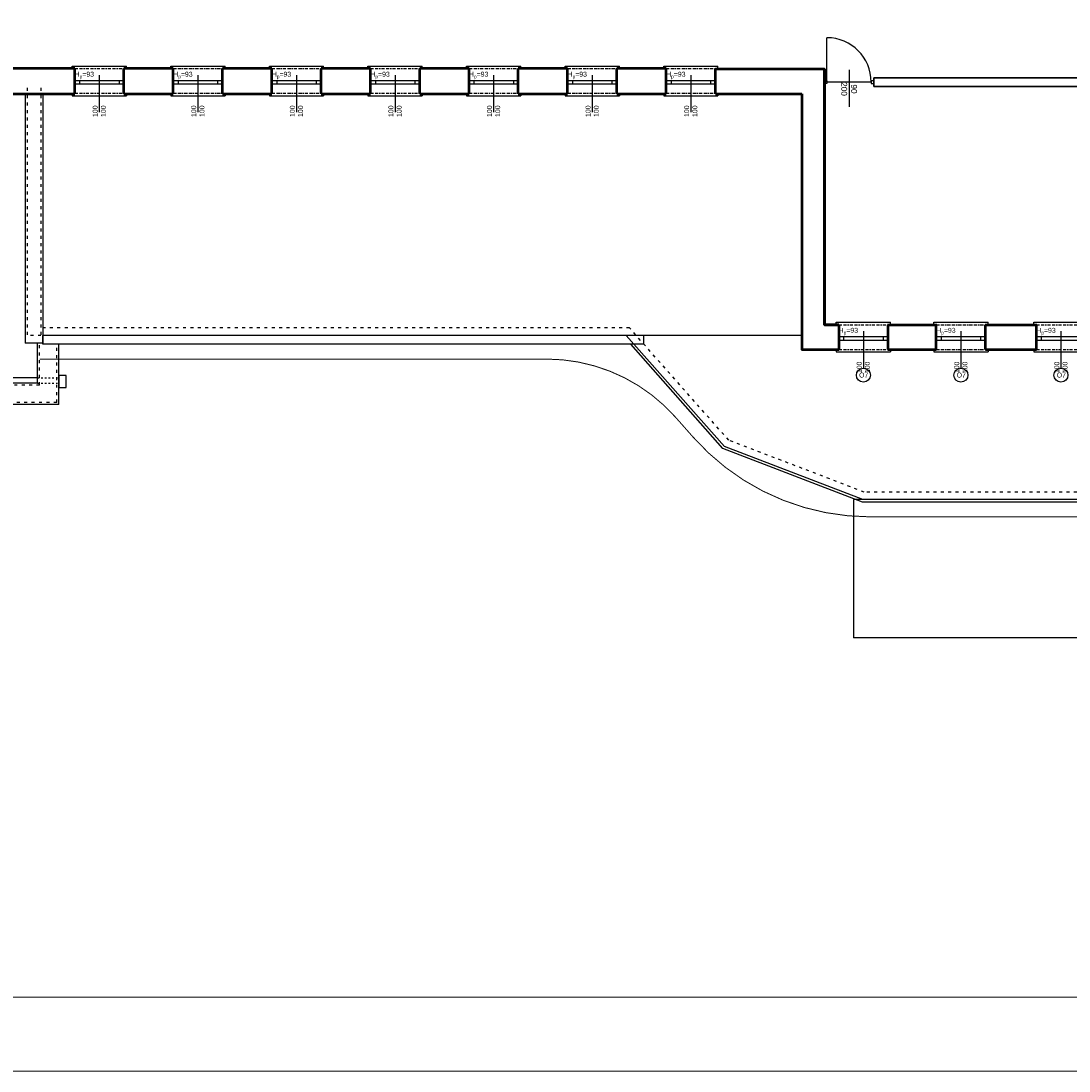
# Model space of a CAD drawing. Header units: millimetres. Extents: x -12988 to 25758, y 6227 to 71097.
# Tile 4 of 28: x 4317 to 6444, y 15637 to 17766. Entities that reach past the tile are written whole.
import ezdxf

# ---------------------------------------------------------------- set-up
doc = ezdxf.new("R2010")
doc.units = ezdxf.units.MM
for name, pattern in [('ACAD_ISO03W100', [30, 12, -18]), ('BORDER', [44.45, 12.7, -6.35, 12.7, -6.35, 0, -6.35]), ('DASHED', [0.75, 0.5, -0.25])]:
    doc.linetypes.add(name, pattern=pattern)
for name, color, linetype in [('! DRZWI', 30, 'Continuous'), ('! OKNA 1-2', 2, 'Continuous'), ('!DRZWI NOWE', 4, 'Continuous'), ('!OKNA 2-2', 2, 'BORDER'), ('A-x-ab', 1, 'Continuous'), ('A-x-blendy', 95, 'Continuous'), ('A-x-rynny', 7, 'Continuous'), ('A-x-v', 1, 'Continuous')]:
    doc.layers.add(name, color=color, linetype=linetype)
for name, color, linetype, lineweight in [('!1 OBRYS ŚCIAN WEW-ZEW', 13, 'Continuous', 50), ('!1 ŚCIANY DZIAŁOWE', 113, 'Continuous', 35), ('!RAMKA', 200, 'Continuous', 0)]:
    doc.layers.add(name, color=color, linetype=linetype, lineweight=lineweight)
doc.styles.get("Standard").update_dxf_attribs({"font": 'arial.ttf'})

msp = doc.modelspace()

# ---------------------------------------------------------------- linework, layer by layer
at = {"layer": '! DRZWI', "ltscale": 0.5}
for p, q in [((5952.385, 17642.35), (5952.385, 17732.35)), ((5997.361, 17667.389), (5997.434, 17592.389)), ((5947.385, 17644.85), (5952.385, 17644.85)), ((5952.385, 17639.85), (5947.385, 17639.85)), ((5952.385, 17644.85), (5952.385, 17639.85)), ((6042.385, 17642.35), (5952.385, 17642.35)), ((6047.385, 17644.85), (6042.385, 17644.85)), ((6042.385, 17644.85), (6042.385, 17639.85)), ((6042.385, 17639.85), (6047.385, 17639.85))]:
    msp.add_line(p, q, dxfattribs=at)
msp.add_arc((5952.385, 17642.35), 90, 0, 90, dxfattribs=at)
at = {"layer": '! OKNA 1-2', "ltscale": 0.5}
for p, q in [((4421.385, 17669.755), (4421.385, 17674.755)), ((4421.385, 17674.755), (4531.385, 17674.755)), ((4531.385, 17669.755), (4531.385, 17674.755)), ((4621.385, 17669.755), (4621.385, 17674.755)), ((4621.385, 17674.755), (4731.385, 17674.755)), ((4731.385, 17669.755), (4731.385, 17674.755)), ((4821.385, 17669.755), (4821.385, 17674.755)), ((4821.385, 17674.755), (4931.385, 17674.755)), ((4931.385, 17669.755), (4931.385, 17674.755)), ((5021.385, 17669.755), (5021.385, 17674.755)), ((5021.385, 17674.755), (5131.385, 17674.755)), ((5131.385, 17669.755), (5131.385, 17674.755)), ((5221.385, 17669.755), (5221.385, 17674.755)), ((5221.385, 17674.755), (5331.385, 17674.755)), ((5331.385, 17669.755), (5331.385, 17674.755)), ((5421.385, 17669.755), (5421.385, 17674.755)), ((5421.385, 17674.755), (5531.385, 17674.755)), ((5531.385, 17669.755), (5531.385, 17674.755)), ((5621.385, 17669.755), (5621.385, 17674.755)), ((5621.385, 17674.755), (5731.385, 17674.755)), ((5731.385, 17669.755), (5731.385, 17674.755)), ((4476.385, 17656.755), (4476.385, 17581.755)), ((4676.385, 17656.755), (4676.385, 17581.755)), ((4876.385, 17656.755), (4876.385, 17581.755)), ((5076.385, 17656.755), (5076.385, 17581.755)), ((5276.385, 17656.755), (5276.385, 17581.755)), ((5476.385, 17656.755), (5476.385, 17581.755)), ((5676.385, 17656.755), (5676.385, 17581.755)), ((4426.385, 17645.755), (4526.385, 17645.755)), ((4426.385, 17638.755), (4526.385, 17638.755)), ((4436.385, 17645.755), (4436.385, 17638.755)), ((4516.385, 17645.755), (4516.385, 17638.755)), ((4626.385, 17645.755), (4726.385, 17645.755)), ((4626.385, 17638.755), (4726.385, 17638.755)), ((4636.385, 17645.755), (4636.385, 17638.755)), ((4716.385, 17645.755), (4716.385, 17638.755)), ((4826.385, 17645.755), (4926.385, 17645.755)), ((4826.385, 17638.755), (4926.385, 17638.755)), ((4836.385, 17645.755), (4836.385, 17638.755)), ((4916.385, 17645.755), (4916.385, 17638.755)), ((5026.385, 17645.755), (5126.385, 17645.755)), ((5026.385, 17638.755), (5126.385, 17638.755)), ((5036.385, 17645.755), (5036.385, 17638.755)), ((5116.385, 17645.755), (5116.385, 17638.755)), ((5226.385, 17645.755), (5326.385, 17645.755)), ((5226.385, 17638.755), (5326.385, 17638.755)), ((5236.385, 17645.755), (5236.385, 17638.755)), ((5316.385, 17645.755), (5316.385, 17638.755)), ((5426.385, 17645.755), (5526.385, 17645.755)), ((5426.385, 17638.755), (5526.385, 17638.755)), ((5436.385, 17645.755), (5436.385, 17638.755)), ((5516.385, 17645.755), (5516.385, 17638.755)), ((5626.385, 17645.755), (5726.385, 17645.755)), ((5626.385, 17638.755), (5726.385, 17638.755)), ((5636.385, 17645.755), (5636.385, 17638.755)), ((5716.385, 17645.755), (5716.385, 17638.755)), ((4421.385, 17619.755), (4421.385, 17614.755)), ((4421.385, 17614.755), (4531.385, 17614.755)), ((4531.385, 17619.755), (4531.385, 17614.755)), ((4621.385, 17619.755), (4621.385, 17614.755)), ((4621.385, 17614.755), (4731.385, 17614.755)), ((4731.385, 17619.755), (4731.385, 17614.755)), ((4821.385, 17619.755), (4821.385, 17614.755)), ((4821.385, 17614.755), (4931.385, 17614.755)), ((4931.385, 17619.755), (4931.385, 17614.755)), ((5021.385, 17619.755), (5021.385, 17614.755)), ((5021.385, 17614.755), (5131.385, 17614.755)), ((5131.385, 17619.755), (5131.385, 17614.755)), ((5221.385, 17619.755), (5221.385, 17614.755)), ((5221.385, 17614.755), (5331.385, 17614.755)), ((5331.385, 17619.755), (5331.385, 17614.755)), ((5421.385, 17619.755), (5421.385, 17614.755)), ((5421.385, 17614.755), (5531.385, 17614.755)), ((5531.385, 17619.755), (5531.385, 17614.755)), ((5621.385, 17619.755), (5621.385, 17614.755)), ((5621.385, 17614.755), (5731.385, 17614.755)), ((5731.385, 17619.755), (5731.385, 17614.755)), ((5971.385, 17150.345), (5971.385, 17155.345)), ((5971.385, 17155.345), (6081.385, 17155.345)), ((6081.385, 17150.345), (6081.385, 17155.345)), ((6169.385, 17150.345), (6169.385, 17155.345)), ((6169.385, 17155.345), (6279.385, 17155.345)), ((6279.385, 17150.345), (6279.385, 17155.345)), ((6372.385, 17150.345), (6372.385, 17155.345)), ((6372.385, 17155.345), (6482.385, 17155.345)), ((5976.385, 17126.345), (6076.385, 17126.345)), ((5986.385, 17126.345), (5986.385, 17119.345)), ((6026.385, 17137.345), (6026.385, 17062.345)), ((6066.385, 17126.345), (6066.385, 17119.345)), ((6174.385, 17126.345), (6274.385, 17126.345)), ((6184.385, 17126.345), (6184.385, 17119.345)), ((6224.385, 17137.345), (6224.385, 17062.345)), ((6264.385, 17126.345), (6264.385, 17119.345)), ((6377.385, 17126.345), (6477.385, 17126.345)), ((6387.385, 17126.345), (6387.385, 17119.345)), ((6427.385, 17137.345), (6427.385, 17062.345)), ((5971.385, 17100.345), (5971.385, 17095.345)), ((5976.385, 17119.345), (6076.385, 17119.345)), ((6081.385, 17100.345), (6081.385, 17095.345)), ((6169.385, 17100.345), (6169.385, 17095.345)), ((6174.385, 17119.345), (6274.385, 17119.345)), ((6279.385, 17100.345), (6279.385, 17095.345)), ((6372.385, 17100.345), (6372.385, 17095.345)), ((6377.385, 17119.345), (6477.385, 17119.345)), ((5971.385, 17095.345), (6081.385, 17095.345)), ((6169.385, 17095.345), (6279.385, 17095.345)), ((6372.385, 17095.345), (6482.385, 17095.345))]:
    msp.add_line(p, q, dxfattribs=at)
at = {"layer": '!1 OBRYS ŚCIAN WEW-ZEW'}
for p, q in [((4282.391, 17618.755), (4426.385, 17618.755)), ((4526.385, 17618.755), (4626.385, 17618.755)), ((4726.385, 17618.755), (4826.385, 17618.755)), ((4926.385, 17618.755), (5026.385, 17618.755)), ((5126.385, 17618.755), (5226.385, 17618.755)), ((5326.385, 17618.755), (5426.385, 17618.755)), ((5526.385, 17618.755), (5626.385, 17618.755)), ((5726.385, 17618.755), (5901.385, 17618.755)), ((5976.385, 17150.345), (5976.385, 17100.345)), ((6076.385, 17150.345), (6076.385, 17100.345))]:
    msp.add_line(p, q, dxfattribs=at)
for points in [[(4426.385, 17669.755), (4282.391, 17669.755)], [(4426.385, 17618.755), (4426.385, 17669.755)], [(4626.385, 17669.755), (4526.385, 17669.755)], [(4526.385, 17618.755), (4526.385, 17669.755)], [(4626.385, 17618.755), (4626.385, 17669.755)], [(4826.385, 17669.755), (4726.385, 17669.755)], [(4726.385, 17618.755), (4726.385, 17669.755)], [(4826.385, 17618.755), (4826.385, 17669.755)], [(5026.385, 17669.755), (4926.385, 17669.755)], [(4926.385, 17618.755), (4926.385, 17669.755)], [(5026.385, 17618.755), (5026.385, 17669.755)], [(5226.385, 17669.755), (5126.385, 17669.755)], [(5126.385, 17618.755), (5126.385, 17669.755)], [(5226.385, 17618.755), (5226.385, 17669.755)], [(5426.385, 17669.755), (5326.385, 17669.755)], [(5326.385, 17618.755), (5326.385, 17669.755)], [(5426.385, 17618.755), (5426.385, 17669.755)], [(5626.385, 17669.755), (5526.385, 17669.755)], [(5526.385, 17618.755), (5526.385, 17669.755)], [(5626.385, 17618.755), (5626.385, 17669.755)], [(5726.385, 17618.755), (5726.385, 17669.755)], [(5976.385, 17150.345), (5947.385, 17150.345), (5947.385, 17668.345), (5726.385, 17668.345)], [(5947.385, 17668.345), (5947.385, 17150.345), (5976.385, 17150.345)], [(5901.385, 17618.755), (5901.385, 17100.345), (5976.385, 17100.345)], [(6075.385, 17150.345), (6175.385, 17150.345)], [(6174.385, 17100.345), (6174.385, 17150.345)], [(6273.385, 17150.345), (6378.385, 17150.345)], [(6274.385, 17100.345), (6274.385, 17150.345)], [(6377.385, 17100.345), (6377.385, 17150.345)], [(6076.385, 17100.345), (6174.385, 17100.345)], [(6274.385, 17100.345), (6377.385, 17100.345)]]:
    msp.add_lwpolyline(points, dxfattribs=at)
at = {"layer": '!1 ŚCIANY DZIAŁOWE', "ltscale": 0.5}
for p, q in [((6604.385, 17651.35), (6047.385, 17651.35)), ((6047.385, 17633.35), (6047.385, 17651.35)), ((6604.385, 17633.35), (6047.385, 17633.35))]:
    msp.add_line(p, q, dxfattribs=at)
at = {"layer": '!DRZWI NOWE', "ltscale": 0.5}
for centre in [(6026.385, 17048.145), (6224.385, 17048.145), (6427.385, 17048.145)]:
    msp.add_circle(centre, 14.2, dxfattribs=at)
at = {"layer": '!OKNA 2-2', "ltscale": 0.5}
for p, q in [((4426.385, 17669.755), (4526.385, 17669.755)), ((4626.385, 17669.755), (4726.385, 17669.755)), ((4826.385, 17669.755), (4926.385, 17669.755)), ((5026.385, 17669.755), (5126.385, 17669.755)), ((5226.385, 17669.755), (5326.385, 17669.755)), ((5426.385, 17669.755), (5526.385, 17669.755)), ((5626.385, 17669.755), (5726.385, 17669.755)), ((4426.385, 17619.755), (4526.385, 17619.755)), ((4626.385, 17619.755), (4726.385, 17619.755)), ((4826.385, 17619.755), (4926.385, 17619.755)), ((5026.385, 17619.755), (5126.385, 17619.755)), ((5226.385, 17619.755), (5326.385, 17619.755)), ((5426.385, 17619.755), (5526.385, 17619.755)), ((5626.385, 17619.755), (5726.385, 17619.755)), ((5976.385, 17150.345), (6076.385, 17150.345)), ((6174.385, 17150.345), (6274.385, 17150.345)), ((6377.385, 17150.345), (6477.385, 17150.345)), ((5976.385, 17100.345), (6076.385, 17100.345)), ((6174.385, 17100.345), (6274.385, 17100.345)), ((6377.385, 17100.345), (6477.385, 17100.345))]:
    msp.add_line(p, q, dxfattribs=at)
at = {"layer": '!RAMKA', "ltscale": 0.5}
for p, q in [((1851.891, 15786.984), (13441.891, 15786.984)), ((1701.891, 15636.984), (13591.891, 15636.984))]:
    msp.add_line(p, q, dxfattribs=at)
at = {"layer": 'A-x-ab', "linetype": 'ACAD_ISO03W100', "ltscale": 0.5}
for p, q in [((4330.003, 17630.755), (4330.003, 17128.755)), ((4358.003, 17630.755), (4358.003, 17128.755)), ((4355.003, 17027.755), (4355.003, 17112.755)), ((4390.003, 16992.755), (4390.003, 17110.755)), ((4355.003, 17027.755), (3462.003, 17027.755)), ((4390.003, 16992.755), (3450.733, 16992.755))]:
    msp.add_line(p, q, dxfattribs=at)
for points in [[(8289.767, 17143.755), (7099.602, 17143.755), (6899.561, 16916.324), (6624.605, 16810.755), (6028.166, 16810.755), (5753.191, 16916.331), (5552.146, 17143.755), (4362.003, 17143.755)], [(4358.003, 17128.755), (4330.003, 17128.755)]]:
    msp.add_lwpolyline(points, dxfattribs=at)
at = {"layer": 'A-x-blendy', "linetype": 'DASHED'}
msp.add_lwpolyline([(8264.391, 17080.755, 2, 2, 0), (7269.416, 17080.755, 2, 2, 0.21494317), (7007.188, 16962.567, 2, 2, 0), (6972.072, 16922.843, 2, 2, -0.21494317), (6612.445, 16760.755, 2, 2, 0), (6040.325, 16760.755, 2, 2, -0.21494317), (5680.699, 16922.843, 2, 2, 0), (5645.582, 16962.567, 2, 2, 0.21494317), (5383.354, 17080.755, 2, 2, 0), (4355.003, 17080.755, 2, 2, 0)], format="xyseb", dxfattribs=at)
at = {"layer": 'A-x-rynny'}
for points in [[(4351.003, 17042.755), (3466.833, 17042.755), (2919.391, 17436.101)], [(5580.385, 17128.755), (5580.385, 17110.755), (4362.003, 17110.755), (4362.003, 17128.755)], [(7097.212, 17110.755), (6911.327, 16899.418), (6628.312, 16790.755), (6024.458, 16790.755), (5741.45, 16899.415), (5554.624, 17110.755)]]:
    msp.add_lwpolyline(points, dxfattribs=at)
at = {"layer": 'A-x-rynny', "linetype": 'ACAD_ISO03W100', "ltscale": 0.25}
for points in [[(4351.003, 17042.755), (4394.003, 17042.755)], [(4351.003, 17031.755), (4394.003, 17031.755)]]:
    msp.add_lwpolyline(points, dxfattribs=at)
at = {"layer": 'A-x-rynny'}
msp.add_lwpolyline([(4394.003, 17022.755), (4409.003, 17022.755), (4409.003, 17047.755), (4394.003, 17047.755)], close=True, dxfattribs=at)
at = {"layer": 'A-x-v'}
for p, q in [((4326.003, 17618.755), (4326.003, 17112.755)), ((4362.003, 17618.755), (4362.003, 17112.755)), ((4351.003, 17031.755), (4351.003, 17112.755)), ((4394.003, 16988.755), (4394.003, 17110.755)), ((4394.003, 16988.755), (3449.445, 16988.755))]:
    msp.add_line(p, q, dxfattribs=at)
for points in [[(4351.003, 17031.755), (3463.291, 17031.755), (2919.391, 17422.556), (2919.391, 17887.755)], [(5901.385, 17128.755), (4362.003, 17128.755)], [(7106.385, 17128.755), (6908.385, 16903.644), (6627.385, 16795.755), (6025.385, 16795.755), (5744.385, 16903.644), (5545.385, 17128.755)], [(4362.003, 17112.755), (4326.003, 17112.755)], [(6646.385, 16515.755), (6646.385, 16795.755), (6006.385, 16795.755), (6006.385, 16515.755)], [(6646.385, 16515.755), (6006.385, 16515.755)]]:
    msp.add_lwpolyline(points, dxfattribs=at)

# ---------------------------------------------------------------- texts
at = {"layer": '! DRZWI', "ltscale": 0.5, "insert": (5997.41, 17617.389), "char_height": 12, "width": 50, "attachment_point": 5, "rotation": 270.056164}
msp.add_mtext('\\pxqj; 90\\P200', dxfattribs=at)
at = {"layer": '! OKNA 1-2', "ltscale": 0.5, "char_height": 10, "width": 100, "attachment_point": 5}
for insert in [(4476.385, 17656.755), (4676.385, 17656.755), (4876.385, 17656.755), (5076.385, 17656.755), (5276.385, 17656.755), (5476.385, 17656.755), (5676.385, 17656.755), (6026.385, 17137.345), (6224.385, 17137.345), (6427.385, 17137.345)]:
    msp.add_mtext('\\A1;\\pxqj;H{\\H0.7x;\\S^ p;}=93', dxfattribs=dict(at, insert=insert))
at = {"layer": '! OKNA 1-2', "ltscale": 0.5, "char_height": 10, "width": 58, "attachment_point": 5, "rotation": 90}
for insert in [(4476.295, 17600.747), (4676.295, 17600.747), (4876.295, 17600.747), (5076.295, 17600.747), (5276.295, 17600.747), (5476.295, 17600.747), (5676.295, 17600.747), (6026.295, 17081.337), (6224.295, 17081.337), (6427.295, 17081.337)]:
    msp.add_mtext('\\pxqj;100\\P100', dxfattribs=dict(at, insert=insert))
at = {"layer": '!DRZWI NOWE', "ltscale": 0.5, "char_height": 10, "width": 58.66092, "attachment_point": 1}
for insert in [(6017.773, 17053.319), (6215.773, 17053.319), (6418.773, 17053.319)]:
    msp.add_mtext('O7', dxfattribs=dict(at, insert=insert))

doc.saveas('drawing.dxf')
